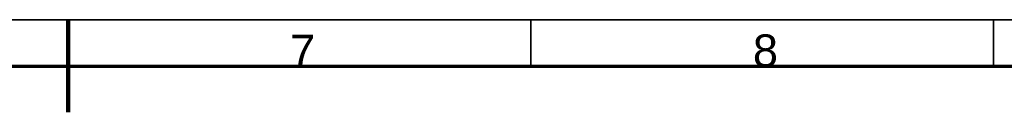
# Model space of a CAD drawing. Header units: millimetres. Extents: x 0 to 594, y 0 to 420.
# Tile 6 of 9: x 292 to 398, y 405 to 415. Entities that reach past the tile are written whole.
import ezdxf

# ---------------------------------------------------------------- set-up
doc = ezdxf.new("R2010")
doc.units = ezdxf.units.MM
doc.layers.add('256', color=7, linetype='Continuous', true_color=0xffffff)
doc.styles.add('Arial', font='Arial')

msp = doc.modelspace()

# ---------------------------------------------------------------- linework, layer by layer
at = {"layer": '256', "color": 18, "linetype": 'Continuous', "lineweight": 35}
for p, q in [((15, 415), (589, 415)), ((297, 415), (297, 410)), ((347, 415), (347, 410)), ((397, 415), (397, 410))]:
    msp.add_line(p, q, dxfattribs=at)
at = {"layer": '256', "color": 18, "linetype": 'Continuous', "lineweight": 200}
for q in [(297, 415), (297, 405)]:
    msp.add_line((297, 410), q, dxfattribs=at)
at = {"layer": '256', "color": 18, "linetype": 'Continuous', "lineweight": 70}
msp.add_line((20, 410), (584, 410), dxfattribs=at)

# ---------------------------------------------------------------- texts
at = {"layer": '256', "color": 18, "linetype": 'Continuous', "lineweight": 13, "char_height": 3.5, "attachment_point": 7, "line_spacing_factor": 1.047437, "style": 'Arial'}
for s, insert in [('\\fArial|b0|i0;\\W1.0000;7', (321.001, 409.871)), ('\\fArial|b0|i0;\\W1.0000;8', (371.001, 409.864))]:
    msp.add_mtext(s, dxfattribs=dict(at, insert=insert))

doc.saveas('drawing.dxf')
